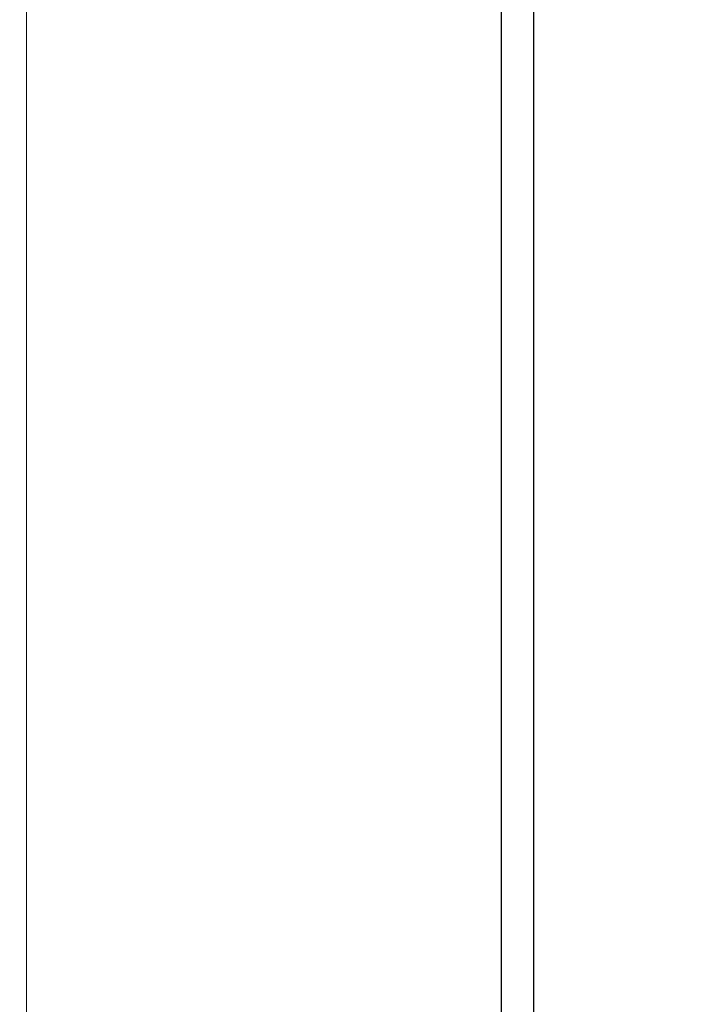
# Paper-space layout 'Blatt4' of a CAD drawing. Header units: millimetres. Extents: x 5 to 418, y 2 to 292.
# Tile 35 of 68: x 90.46 to 92.59, y 193.66 to 196.75. Entities that reach past the tile are written whole.
import ezdxf

# ---------------------------------------------------------------- set-up
doc = ezdxf.new("R2010")
doc.units = ezdxf.units.MM

psp = doc.layouts.new('Blatt4')

# ---------------------------------------------------------------- linework, layer by layer
at = {"color": 7, "linetype": 'Continuous', "lineweight": 18}
psp.add_line((90.4787, 202.0088), (90.4787, 174.6813), dxfattribs=at)
at = {"color": 7, "linetype": 'Continuous', "lineweight": 25}
for p, q in [((91.9685, 199.0257), (91.9685, 185.7978)), ((92.0695, 198.9207), (92.0695, 185.8561))]:
    psp.add_line(p, q, dxfattribs=at)
at = {"color": 7, "linetype": 'Continuous', "lineweight": 18}
for centre, major_axis, ratio, start_param, end_param in [((368.4331, 359.4387), (379.9846, 5.8274), 0.587244, 3.834585, 4.001386), ((368.4331, 347.9513), (379.9866, -5.634), 0.567146, 3.873355, 3.997444), ((368.4183, 360.4098), (378.7845, 5.8277), 0.587275, 3.871004, 3.964908)]:
    psp.add_ellipse(centre, major_axis=major_axis, ratio=ratio, start_param=start_param, end_param=end_param, dxfattribs=at)
at = {"color": 7, "linetype": 'Continuous', "lineweight": 25}
psp.add_open_spline([(83.7513, 207.7802), (84.5596, 207.2559), (86.9034, 205.7356), (90.8544, 203.2552), (95.6337, 200.3556), (100.5049, 197.506), (105.4646, 194.7061), (110.5125, 191.9579), (114.4004, 189.9135), (116.6032, 188.7845), (117.0759, 188.5422)], degree=3, knots=[0, 0, 0, 0, 0.0774167, 0.2244859, 0.3715556, 0.5186246, 0.6656928, 0.8127599, 0.959826, 1, 1, 1, 1], dxfattribs=at)

doc.saveas('drawing.dxf')
